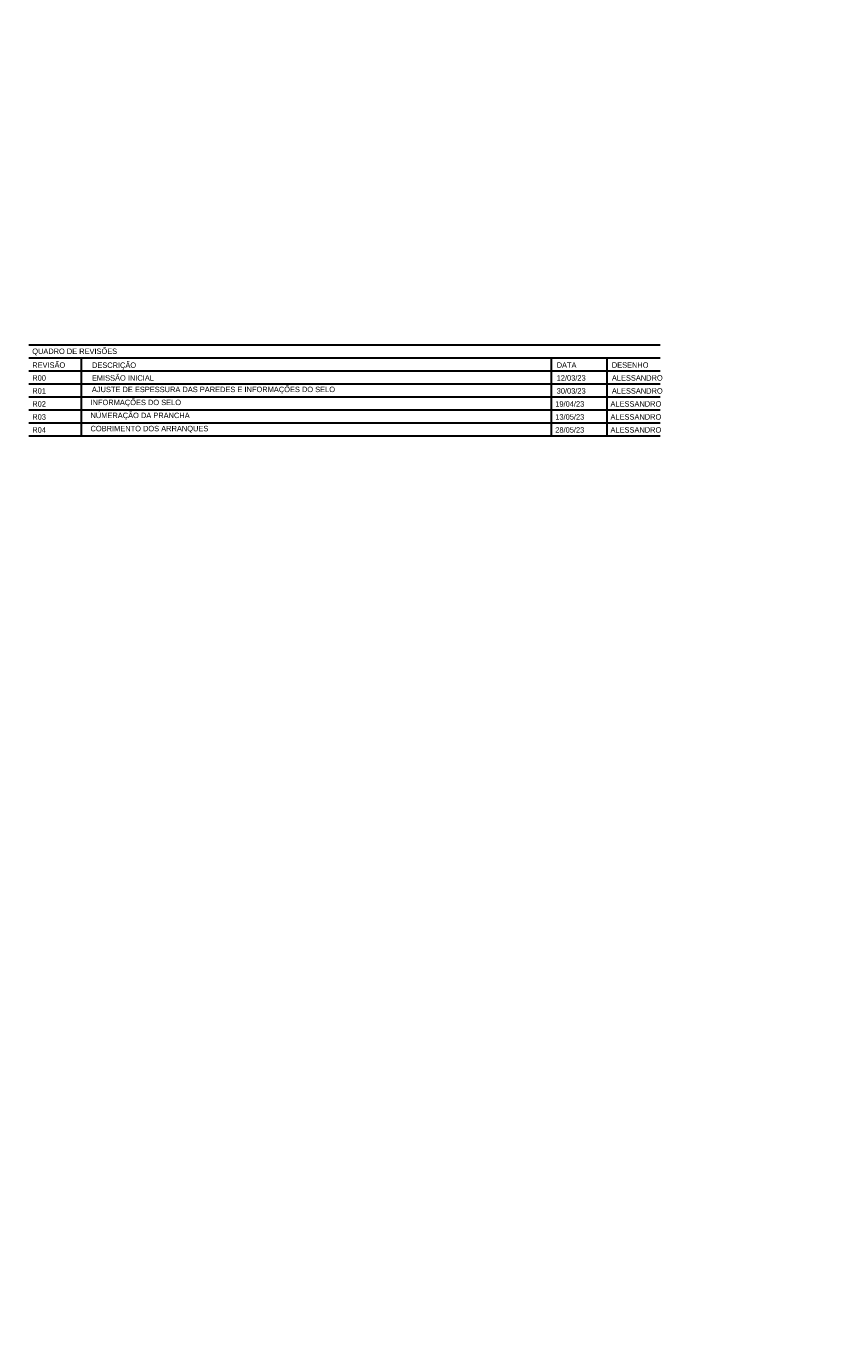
# Model space of a CAD drawing. Header units: millimetres. Extents: x 83 to 471, y -739 to 93.
# Tile 163 of 185: x 195 to 217, y -89 to -54. Entities that reach past the tile are written whole.
import ezdxf
from ezdxf.enums import TextEntityAlignment as Align

# ---------------------------------------------------------------- set-up
doc = ezdxf.new("R2010")
doc.units = ezdxf.units.MM
doc.layers.add('__MAGNUS.Selo', color=7, linetype='Continuous', lineweight=30)
doc.styles.add('Arial Narrow', font='ARIALN.TTF')

msp = doc.modelspace()

# ---------------------------------------------------------------- linework, layer by layer
at = {"layer": '__MAGNUS.Selo'}
for p, q in [((211.64069, -62.62056), (194.66569, -62.62056)), ((211.64069, -62.97024), (194.66569, -62.97024)), ((196.07277, -62.97024), (196.07277, -65.06828)), ((208.70697, -62.97024), (208.70697, -65.06828)), ((210.20697, -62.97024), (210.20697, -65.06828)), ((211.64069, -63.31991), (194.66569, -63.31991)), ((211.64069, -63.66959), (194.66569, -63.66959)), ((211.64069, -64.01926), (194.66569, -64.01926)), ((211.64069, -64.36894), (194.66569, -64.36894)), ((211.64069, -64.71861), (194.66569, -64.71861)), ((211.64069, -65.06828), (194.66569, -65.06828))]:
    msp.add_line(p, q, dxfattribs=at)

# ---------------------------------------------------------------- texts
at = {"layer": '__MAGNUS.Selo', "style": 'Arial Narrow'}
for s, p in [('QUADRO DE REVISÕES', (194.75716, -62.70848)), ('REVISÃO', (194.75716, -63.08079)), ('DESCRIÇÃO', (196.36487, -63.08256)), ('DATA', (208.8597, -63.0794)), ('DESENHO', (210.34307, -63.0794))]:
    msp.add_text(s, height=0.1455, dxfattribs=at).set_placement(p, align=Align.TOP_LEFT)
at = {"layer": '__MAGNUS.Selo', "char_height": 0.146, "attachment_point": 7, "style": 'Arial Narrow'}
for s, insert in [('EMISSÃO INICIAL ', (196.36118, -63.57568)), ('AJUSTE DE ESPESSURA DAS PAREDES E INFORMAÇÕES DO SELO', (196.36118, -63.92535)), ('INFORMAÇÕES DO SELO', (196.32365, -64.27503)), ('NÚMERAÇÃO DA PRANCHA', (196.32365, -64.6247)), ('COBRIMENTO DOS ARRANQUES', (196.32365, -64.97438))]:
    msp.add_mtext(s, dxfattribs=dict(at, insert=insert))
at = {"layer": '__MAGNUS.Selo', "style": 'Arial Narrow', "width": 1}
for tag, text, p in [('R00', 'R00', (194.75836, -63.49868)), ('12/03/23', '00/00', (208.85956, -63.49868)), ('ALESSANDRO', 'Nome', (210.34331, -63.49868)), ('R01', 'R00', (194.75836, -63.84836)), ('30/03/23', '00/00', (208.85956, -63.84836)), ('ALESSANDRO', 'Nome', (210.34331, -63.84836)), ('R02', 'R00', (194.75836, -64.19803)), ('19/04/23', '00/00', (208.82204, -64.19803)), ('ALESSANDRO', 'Nome', (210.30579, -64.19803)), ('R03', 'R00', (194.75836, -64.5477)), ('13/05/23', '00/00', (208.82204, -64.5477)), ('ALESSANDRO', 'Nome', (210.30579, -64.5477)), ('R04', 'R00', (194.75836, -64.89738)), ('28/05/23', '00/00', (208.82204, -64.89738)), ('ALESSANDRO', 'Nome', (210.30579, -64.89738))]:
    msp.add_attdef(tag, text=text, height=0.146, dxfattribs=at).set_placement(p, align=Align.MIDDLE_LEFT)

doc.saveas('drawing.dxf')
